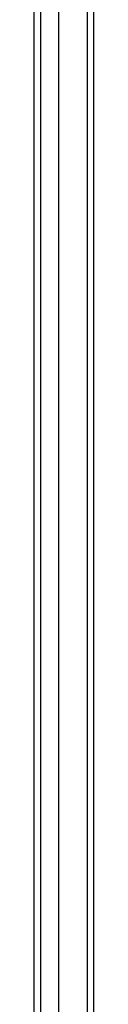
# Model space of a CAD drawing. Header units: inches. Extents: x 22 to 211, y 17 to 128.
# Tile 21 of 91: x 122.669 to 123.536, y 58.021 to 72.263. Entities that reach past the tile are written whole.
import ezdxf

# ---------------------------------------------------------------- set-up
doc = ezdxf.new("R2010")
doc.units = ezdxf.units.IN
doc.header["$MEASUREMENT"] = 0
doc.layers.add('Visible Edges(ANSI)', color=7, linetype='Continuous', lineweight=25)
doc.layers.add('Visible Tangent Edges(ANSI)', color=7, linetype='Continuous', lineweight=25)

msp = doc.modelspace()

# ---------------------------------------------------------------- linework, layer by layer
at = {"layer": 'Visible Edges(ANSI)'}
for p, q in [((123.536, 43.879), (123.536, 103.681)), ((123.024, 103.071), (123.024, 44.488)), ((122.669, 44.677), (122.669, 102.882))]:
    msp.add_line(p, q, dxfattribs=at)
at = {"layer": 'Visible Tangent Edges(ANSI)'}
for p, q in [((123.437, 103.681), (123.437, 43.879)), ((122.768, 44.547), (122.768, 103.012))]:
    msp.add_line(p, q, dxfattribs=at)

doc.saveas('drawing.dxf')
